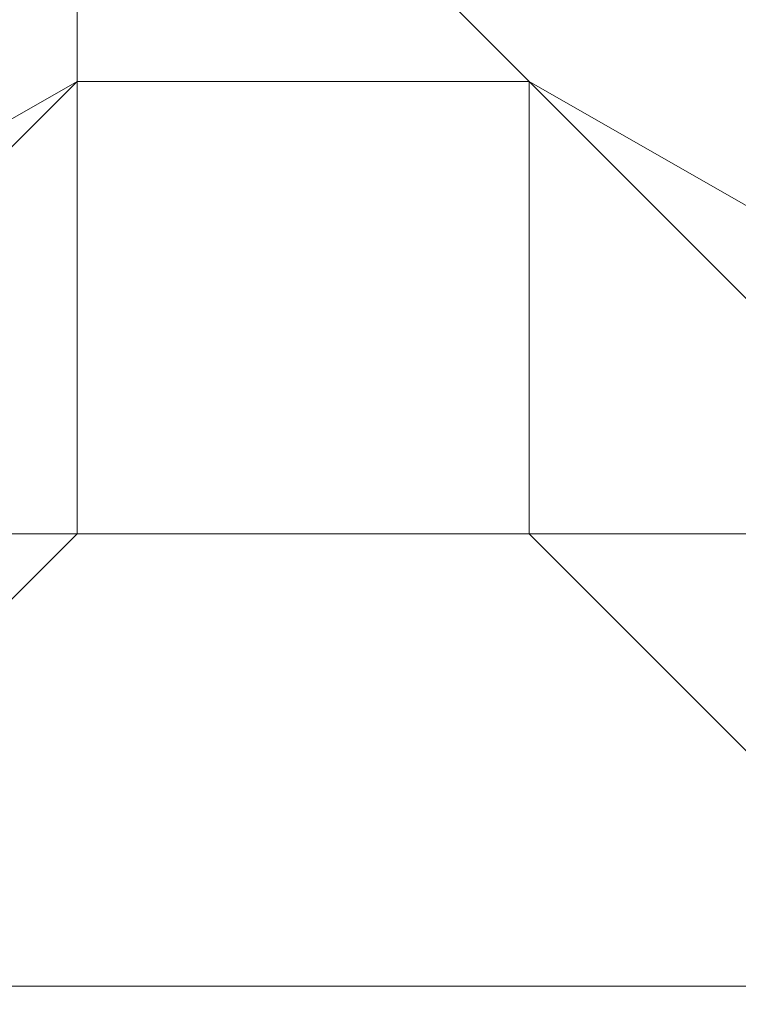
# Model space of a CAD drawing. Header units: inches. Extents: x -79624 to 52587, y -27526 to 10116.
# Tile 72 of 256: x 9806 to 9820, y -14969 to -14950. Entities that reach past the tile are written whole.
import ezdxf
from ezdxf import colors
from ezdxf.entities.mleader import LeaderData, LeaderLine
from ezdxf.math import Vec2, Vec3

# ---------------------------------------------------------------- set-up
doc = ezdxf.new("R2010")
doc.units = ezdxf.units.IN
doc.header["$MEASUREMENT"] = 0
doc.layers.add('- მექანიკური ნაწილი', color=7, linetype='Continuous', lineweight=18)
doc.layers.add('Dimensioning - General', color=7, linetype='Continuous')
doc.styles.add('CT', font='ARIALN.TTF', dxfattribs={"height": 200})
doc.styles.add('GENERATED_STYLE_1', font='txt')
doc.dimstyles.new('GENERATED_STYLE__1', dxfattribs={"dimtxt": 100, "dimasz": 76, "dimexe": 0.18, "dimexo": 0.0625, "dimgap": 0, "dimtad": 0, "dimdec": 0, "dimlfac": 0.1, "dimzin": 0, "dimdsep": 46, "dimtxsty": 'GENERATED_STYLE_1', "dimblk": 'ARROWHEAD_5', "dimblk1": 'ARROWHEAD_5', "dimblk2": 'ARROWHEAD_5', "dimcen": 0.09, "dimse1": 1, "dimse2": 1, "dimclrd": 7, "dimclre": 7, "dimclrt": 7, "dimadec": 0, "dimazin": 0, "dimtfac": 1, "dimtdec": 4, "dimtmove": 0, "dimatfit": 3, "dimfxl": 1, "dimtolj": 1, "dimtzin": 0, "dimarcsym": 0})
doc.dimstyles.new('GENERATED_STYLE__2', dxfattribs={"dimtxt": 100, "dimasz": 76, "dimexe": 0.18, "dimexo": 0.0625, "dimgap": 0, "dimtad": 0, "dimtih": 1, "dimtoh": 1, "dimdec": 0, "dimlfac": 0.1, "dimzin": 0, "dimdsep": 46, "dimtxsty": 'GENERATED_STYLE_1', "dimblk": 'ARROWHEAD_5', "dimblk1": 'ARROWHEAD_5', "dimblk2": 'ARROWHEAD_5', "dimcen": 0.09, "dimse1": 1, "dimse2": 1, "dimclrd": 7, "dimclre": 7, "dimclrt": 7, "dimadec": 0, "dimazin": 0, "dimtfac": 1, "dimtdec": 4, "dimtmove": 0, "dimatfit": 3, "dimfxl": 1, "dimtolj": 1, "dimtzin": 0, "dimarcsym": 0})

# ---------------------------------------------------------------- blocks, each defined once
blk = doc.blocks.new('ARROWHEAD_5')
at = {"linetype": 'Continuous', "lineweight": 0}
blk.add_hatch(color=0, dxfattribs=at).paths.add_polyline_path([(-1, 0.2679), (0, 0), (-1, -0.2679)])
at = {"color": 0, "linetype": 'Continuous', "lineweight": 0}
blk.add_line((0, 0), (-1, 0), dxfattribs=at)
blk = doc.blocks.new('*D249')
at = {"layer": 'Defpoints', "color": 0, "linetype": 'Continuous', "transparency": 16777216}
for p in [(358.556, 209.203), (25258.556, 209.203), (1258.556, -26125.722)]:
    blk.add_point(p, dxfattribs=at)
at = {"layer": 'Dimensioning - General', "color": 7, "linetype": 'Continuous', "lineweight": -2, "transparency": 16777216}
for p, q in [((358.556, 133.203), (358.556, -12795.724)), ((358.556, -26049.722), (358.556, -13148.104))]:
    blk.add_line(p, q, dxfattribs=at)
at = {"layer": 'Dimensioning - General', "color": 7, "linetype": 'Continuous', "lineweight": -2, "transparency": 16777216, "xscale": 76.00000000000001, "yscale": 76.00000000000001, "zscale": 76.00000000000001}
for p, rotation in [((358.556, 209.203), 90), ((358.556, -26125.722), 270)]:
    blk.add_blockref('ARROWHEAD_5', p, dxfattribs=dict(at, rotation=rotation))
at = {"layer": 'Dimensioning - General', "color": 7, "linetype": 'Continuous', "lineweight": 13, "transparency": 16777216, "insert": (358.556, -12971.914), "char_height": 100, "attachment_point": 5, "rotation": 90, "style": 'GENERATED_STYLE_1'}
blk.add_mtext('\\A1;2633', dxfattribs=at)
blk = doc.blocks.new('*D264')
at = {"layer": 'Defpoints', "color": 0, "linetype": 'Continuous', "transparency": 16777216}
for p in [(7428.968, -14429.123), (51186.628, -26125.722), (51186.628, -26425.722)]:
    blk.add_point(p, dxfattribs=at)
at = {"layer": 'Dimensioning - General', "color": 7, "linetype": 'Continuous', "lineweight": -2, "transparency": 16777216}
for p, q in [((7504.968, -26425.722), (29120.843, -26425.722)), ((51110.628, -26425.722), (29468.462, -26425.722))]:
    blk.add_line(p, q, dxfattribs=at)
at = {"layer": 'Dimensioning - General', "color": 7, "linetype": 'Continuous', "lineweight": -2, "transparency": 16777216, "xscale": 76.00000000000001, "yscale": 76.00000000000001, "zscale": 76.00000000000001, "rotation": 180}
blk.add_blockref('ARROWHEAD_5', (7428.968, -26425.722), dxfattribs=at)
at = {"layer": 'Dimensioning - General', "color": 7, "linetype": 'Continuous', "lineweight": -2, "transparency": 16777216, "xscale": 76.00000000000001, "yscale": 76.00000000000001, "zscale": 76.00000000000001}
blk.add_blockref('ARROWHEAD_5', (51186.628, -26425.722), dxfattribs=at)
at = {"layer": 'Dimensioning - General', "color": 7, "linetype": 'Continuous', "lineweight": 13, "transparency": 16777216, "insert": (29294.653, -26425.722), "char_height": 100, "attachment_point": 5, "style": 'GENERATED_STYLE_1'}
blk.add_mtext('\\A1;4376', dxfattribs=at)
blk = doc.blocks.new('*D276')
at = {"layer": 'Defpoints', "color": 0, "linetype": 'Continuous', "transparency": 16777216}
for p in [(7428.968, -14429.123), (51786.628, -14429.123), (4328.728, -18360.584)]:
    blk.add_point(p, dxfattribs=at)
at = {"layer": 'Dimensioning - General', "color": 7, "linetype": 'Continuous', "lineweight": -2, "transparency": 16777216}
for p, q in [((51786.628, -14505.123), (51786.628, -16274.383)), ((51786.628, -18284.584), (51786.628, -16531.526))]:
    blk.add_line(p, q, dxfattribs=at)
at = {"layer": 'Dimensioning - General', "color": 7, "linetype": 'Continuous', "lineweight": -2, "transparency": 16777216, "xscale": 76.00000000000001, "yscale": 76.00000000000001, "zscale": 76.00000000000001}
for p, rotation in [((51786.628, -14429.123), 90), ((51786.628, -18360.584), 270)]:
    blk.add_blockref('ARROWHEAD_5', p, dxfattribs=dict(at, rotation=rotation))
at = {"layer": 'Dimensioning - General', "color": 7, "linetype": 'Continuous', "lineweight": 13, "transparency": 16777216, "insert": (51786.628, -16402.954), "char_height": 100, "attachment_point": 5, "rotation": 90, "style": 'GENERATED_STYLE_1'}
blk.add_mtext('\\A1;393', dxfattribs=at)
blk = doc.blocks.new('_DotSmall')
at = {"color": 0, "linetype": 'ByBlock', "const_width": 0.5}
blk.add_lwpolyline([(-0.0625, 0, 1), (0.0625, 0, 1)], format="xyb", close=True, dxfattribs=at)

msp = doc.modelspace()

# ---------------------------------------------------------------- linework, layer by layer
at = {"layer": '- მექანიკური ნაწილი', "lineweight": 0}
for points in [[(9806.81042, -14941.85917), (9806.81042, -14950.8412), (9806.81042, -14941.85917)], [(9815.79245, -14950.8412), (9806.81042, -14941.85917), (9815.79245, -14950.8412)], [(9806.81042, -14950.8412), (9743.93623, -14986.76931), (9806.81042, -14950.8412)], [(9806.81042, -14950.8412), (9806.81042, -14950.8412)], [(9806.81042, -14950.8412), (9806.81042, -14950.8412)], [(9806.81042, -14950.8412), (9806.81042, -14950.8412)], [(9806.81042, -14959.82323), (9806.81042, -14950.8412), (9806.81042, -14959.82323)], [(9815.79245, -14950.8412), (9815.79245, -14950.8412)], [(9878.66664, -14986.76931), (9815.79245, -14950.8412), (9878.66664, -14986.76931)], [(9806.81042, -14959.82323), (9797.82839, -14959.82323), (9806.81042, -14959.82323)], [(9797.82839, -14959.82323), (9806.81042, -14959.82323), (9797.82839, -14959.82323)], [(9797.82839, -14959.82323), (9806.81042, -14959.82323), (9797.82839, -14959.82323)], [(9797.82839, -14959.82323), (9806.81042, -14959.82323), (9797.82839, -14959.82323)], [(9797.82839, -14959.82323), (9806.81042, -14959.82323), (9797.82839, -14959.82323)], [(9797.82839, -14959.82323), (9806.81042, -14959.82323), (9797.82839, -14959.82323)], [(9797.82839, -14959.82323), (9806.81042, -14959.82323), (9797.82839, -14959.82323)], [(9797.82839, -14959.82323), (9806.81042, -14959.82323), (9797.82839, -14959.82323)], [(9797.82839, -14959.82323), (9806.81042, -14959.82323), (9797.82839, -14959.82323)], [(9797.82839, -14959.82323), (9806.81042, -14959.82323), (9797.82839, -14959.82323)], [(9797.82839, -14959.82323), (9806.81042, -14959.82323), (9797.82839, -14959.82323)], [(9797.82839, -14959.82323), (9806.81042, -14959.82323), (9797.82839, -14959.82323)], [(9797.82839, -14968.80526), (9806.81042, -14959.82323), (9797.82839, -14968.80526)], [(9797.82839, -14968.80526), (9806.81042, -14959.82323), (9797.82839, -14968.80526)], [(9797.82839, -14968.80526), (9806.81042, -14959.82323), (9797.82839, -14968.80526)], [(9797.82839, -14968.80526), (9806.81042, -14959.82323), (9797.82839, -14968.80526)], [(9797.82839, -14968.80526), (9806.81042, -14959.82323), (9797.82839, -14968.80526)], [(9797.82839, -14968.80526), (9806.81042, -14959.82323), (9797.82839, -14968.80526)], [(9797.82839, -14968.80526), (9806.81042, -14959.82323), (9797.82839, -14968.80526)], [(9797.82839, -14968.80526), (9806.81042, -14959.82323), (9797.82839, -14968.80526)], [(9797.82839, -14959.82323), (9806.81042, -14959.82323), (9797.82839, -14959.82323)], [(9797.82839, -14959.82323), (9806.81042, -14959.82323), (9797.82839, -14959.82323)], [(9797.82839, -14959.82323), (9806.81042, -14959.82323), (9797.82839, -14959.82323)], [(9797.82839, -14959.82323), (9806.81042, -14959.82323), (9797.82839, -14959.82323)], [(9797.82839, -14959.82323), (9806.81042, -14959.82323), (9797.82839, -14959.82323)], [(9797.82839, -14959.82323), (9806.81042, -14959.82323), (9797.82839, -14959.82323)], [(9797.82839, -14959.82323), (9806.81042, -14959.82323), (9797.82839, -14959.82323)], [(9797.82839, -14959.82323), (9806.81042, -14959.82323), (9797.82839, -14959.82323)], [(9797.82839, -14959.82323), (9806.81042, -14959.82323), (9797.82839, -14959.82323)], [(9797.82839, -14959.82323), (9806.81042, -14959.82323), (9797.82839, -14959.82323)], [(9797.82839, -14959.82323), (9806.81042, -14959.82323), (9797.82839, -14959.82323)], [(9797.82839, -14959.82323), (9806.81042, -14959.82323), (9797.82839, -14959.82323)], [(9797.82839, -14959.82323), (9806.81042, -14959.82323), (9797.82839, -14959.82323)], [(9797.82839, -14959.82323), (9806.81042, -14959.82323), (9797.82839, -14959.82323)], [(9797.82839, -14959.82323), (9806.81042, -14959.82323), (9797.82839, -14959.82323)], [(9797.82839, -14959.82323), (9806.81042, -14959.82323), (9797.82839, -14959.82323)], [(9797.82839, -14959.82323), (9806.81042, -14959.82323), (9797.82839, -14959.82323)], [(9797.82839, -14959.82323), (9806.81042, -14959.82323), (9797.82839, -14959.82323)], [(9797.82839, -14959.82323), (9806.81042, -14959.82323), (9797.82839, -14959.82323)], [(9797.82839, -14959.82323), (9806.81042, -14959.82323), (9797.82839, -14959.82323)], [(9797.82839, -14959.82323), (9806.81042, -14959.82323), (9797.82839, -14959.82323)], [(9797.82839, -14959.82323), (9806.81042, -14959.82323), (9797.82839, -14959.82323)], [(9797.82839, -14968.80526), (9806.81042, -14959.82323), (9797.82839, -14968.80526)], [(9797.82839, -14968.80526), (9806.81042, -14959.82323), (9797.82839, -14968.80526)], [(9797.82839, -14968.80526), (9806.81042, -14959.82323), (9797.82839, -14968.80526)], [(9797.82839, -14968.80526), (9806.81042, -14959.82323), (9797.82839, -14968.80526)], [(9797.82839, -14968.80526), (9806.81042, -14959.82323), (9797.82839, -14968.80526)], [(9797.82839, -14968.80526), (9806.81042, -14959.82323), (9797.82839, -14968.80526)], [(9797.82839, -14968.80526), (9806.81042, -14959.82323), (9797.82839, -14968.80526)], [(9797.82839, -14968.80526), (9806.81042, -14959.82323), (9797.82839, -14968.80526)], [(9797.82839, -14959.82323), (9806.81042, -14959.82323), (9797.82839, -14959.82323)], [(9797.82839, -14959.82323), (9806.81042, -14959.82323), (9797.82839, -14959.82323)], [(9797.82839, -14959.82323), (9806.81042, -14959.82323), (9797.82839, -14959.82323)], [(9797.82839, -14959.82323), (9806.81042, -14959.82323), (9797.82839, -14959.82323)], [(9797.82839, -14959.82323), (9806.81042, -14959.82323), (9797.82839, -14959.82323)], [(9797.82839, -14959.82323), (9806.81042, -14959.82323), (9797.82839, -14959.82323)], [(9797.82839, -14959.82323), (9806.81042, -14959.82323), (9797.82839, -14959.82323)], [(9797.82839, -14959.82323), (9806.81042, -14959.82323), (9797.82839, -14959.82323)], [(9797.82839, -14959.82323), (9806.81042, -14959.82323), (9797.82839, -14959.82323)], [(9797.82839, -14959.82323), (9806.81042, -14959.82323), (9797.82839, -14959.82323)], [(9797.82839, -14959.82323), (9806.81042, -14959.82323), (9797.82839, -14959.82323)], [(9797.82839, -14959.82323), (9806.81042, -14959.82323), (9797.82839, -14959.82323)], [(9797.82839, -14959.82323), (9806.81042, -14959.82323), (9797.82839, -14959.82323)], [(9797.82839, -14959.82323), (9806.81042, -14959.82323), (9797.82839, -14959.82323)], [(9797.82839, -14959.82323), (9806.81042, -14959.82323), (9797.82839, -14959.82323)], [(9797.82839, -14959.82323), (9806.81042, -14959.82323), (9797.82839, -14959.82323)], [(9797.82839, -14959.82323), (9806.81042, -14959.82323), (9797.82839, -14959.82323)], [(9797.82839, -14959.82323), (9806.81042, -14959.82323), (9797.82839, -14959.82323)], [(9797.82839, -14959.82323), (9806.81042, -14959.82323), (9797.82839, -14959.82323)], [(9797.82839, -14959.82323), (9806.81042, -14959.82323), (9797.82839, -14959.82323)], [(9797.82839, -14959.82323), (9806.81042, -14959.82323), (9797.82839, -14959.82323)], [(9797.82839, -14959.82323), (9806.81042, -14959.82323), (9797.82839, -14959.82323)], [(9797.82839, -14968.80526), (9806.81042, -14959.82323), (9797.82839, -14968.80526)], [(9797.82839, -14968.80526), (9806.81042, -14959.82323), (9797.82839, -14968.80526)], [(9797.82839, -14968.80526), (9806.81042, -14959.82323), (9797.82839, -14968.80526)], [(9797.82839, -14968.80526), (9806.81042, -14959.82323), (9797.82839, -14968.80526)], [(9797.82839, -14968.80526), (9806.81042, -14959.82323), (9797.82839, -14968.80526)], [(9797.82839, -14968.80526), (9806.81042, -14959.82323), (9797.82839, -14968.80526)], [(9797.82839, -14968.80526), (9806.81042, -14959.82323), (9797.82839, -14968.80526)], [(9797.82839, -14968.80526), (9806.81042, -14959.82323), (9797.82839, -14968.80526)], [(9797.82839, -14959.82323), (9806.81042, -14959.82323), (9797.82839, -14959.82323)], [(9797.82839, -14959.82323), (9806.81042, -14959.82323), (9797.82839, -14959.82323)], [(9797.82839, -14959.82323), (9806.81042, -14959.82323), (9797.82839, -14959.82323)], [(9797.82839, -14959.82323), (9806.81042, -14959.82323), (9797.82839, -14959.82323)], [(9797.82839, -14959.82323), (9806.81042, -14959.82323), (9797.82839, -14959.82323)], [(9797.82839, -14959.82323), (9806.81042, -14959.82323), (9797.82839, -14959.82323)], [(9797.82839, -14959.82323), (9806.81042, -14959.82323), (9797.82839, -14959.82323)], [(9797.82839, -14959.82323), (9806.81042, -14959.82323), (9797.82839, -14959.82323)], [(9797.82839, -14959.82323), (9806.81042, -14959.82323), (9797.82839, -14959.82323)], [(9797.82839, -14959.82323), (9806.81042, -14959.82323), (9797.82839, -14959.82323)], [(9797.82839, -14959.82323), (9806.81042, -14959.82323), (9797.82839, -14959.82323)], [(9806.81042, -14959.82323), (9797.82839, -14959.82323), (9806.81042, -14959.82323)], [(9806.81042, -14959.82323), (9797.82839, -14959.82323)], [(9806.81042, -14959.82323), (9797.82839, -14959.82323)], [(9815.79245, -14959.82323), (9806.81042, -14959.82323), (9815.79245, -14959.82323)], [(9806.81042, -14959.82323), (9806.81042, -14959.82323)], [(9806.81042, -14959.82323), (9815.79245, -14959.82323), (9806.81042, -14959.82323)], [(9806.81042, -14959.82323), (9815.79245, -14959.82323), (9806.81042, -14959.82323)], [(9806.81042, -14959.82323), (9815.79245, -14959.82323), (9806.81042, -14959.82323)], [(9815.79245, -14959.82323), (9806.81042, -14959.82323), (9815.79245, -14959.82323)], [(9806.81042, -14959.82323), (9815.79245, -14959.82323), (9806.81042, -14959.82323)], [(9806.81042, -14959.82323), (9815.79245, -14959.82323), (9806.81042, -14959.82323)], [(9806.81042, -14959.82323), (9815.79245, -14959.82323), (9806.81042, -14959.82323)], [(9806.81042, -14959.82323), (9815.79245, -14959.82323), (9806.81042, -14959.82323)], [(9806.81042, -14959.82323), (9815.79245, -14959.82323), (9806.81042, -14959.82323)], [(9806.81042, -14959.82323), (9815.79245, -14959.82323), (9806.81042, -14959.82323)], [(9806.81042, -14959.82323), (9815.79245, -14959.82323), (9806.81042, -14959.82323)], [(9806.81042, -14959.82323), (9815.79245, -14959.82323), (9806.81042, -14959.82323)], [(9806.81042, -14959.82323), (9815.79245, -14959.82323), (9806.81042, -14959.82323)], [(9806.81042, -14959.82323), (9815.79245, -14959.82323), (9806.81042, -14959.82323)], [(9806.81042, -14959.82323), (9815.79245, -14959.82323), (9806.81042, -14959.82323)], [(9806.81042, -14959.82323), (9815.79245, -14959.82323), (9806.81042, -14959.82323)], [(9806.81042, -14959.82323), (9815.79245, -14959.82323), (9806.81042, -14959.82323)], [(9806.81042, -14959.82323), (9815.79245, -14959.82323), (9806.81042, -14959.82323)], [(9806.81042, -14959.82323), (9815.79245, -14959.82323), (9806.81042, -14959.82323)], [(9806.81042, -14959.82323), (9815.79245, -14959.82323), (9806.81042, -14959.82323)], [(9806.81042, -14959.82323), (9815.79245, -14959.82323), (9806.81042, -14959.82323)], [(9806.81042, -14959.82323), (9815.79245, -14959.82323), (9806.81042, -14959.82323)], [(9806.81042, -14959.82323), (9815.79245, -14959.82323), (9806.81042, -14959.82323)], [(9806.81042, -14959.82323), (9806.81042, -14959.82323)], [(9815.79245, -14959.82323), (9806.81042, -14959.82323), (9815.79245, -14959.82323)], [(9806.81042, -14959.82323), (9815.79245, -14959.82323), (9806.81042, -14959.82323)], [(9806.81042, -14959.82323), (9815.79245, -14959.82323), (9806.81042, -14959.82323)], [(9806.81042, -14959.82323), (9815.79245, -14959.82323), (9806.81042, -14959.82323)], [(9806.81042, -14959.82323), (9815.79245, -14959.82323), (9806.81042, -14959.82323)], [(9806.81042, -14959.82323), (9815.79245, -14959.82323), (9806.81042, -14959.82323)], [(9806.81042, -14959.82323), (9815.79245, -14959.82323), (9806.81042, -14959.82323)], [(9806.81042, -14959.82323), (9815.79245, -14959.82323), (9806.81042, -14959.82323)], [(9806.81042, -14959.82323), (9815.79245, -14959.82323), (9806.81042, -14959.82323)], [(9815.79245, -14959.82323), (9806.81042, -14959.82323), (9815.79245, -14959.82323)], [(9806.81042, -14959.82323), (9806.81042, -14959.82323)], [(9806.81042, -14959.82323), (9806.81042, -14959.82323)], [(9806.81042, -14959.82323), (9806.81042, -14959.82323)], [(9806.81042, -14959.82323), (9806.81042, -14959.82323)], [(9806.81042, -14959.82323), (9806.81042, -14959.82323)], [(9806.81042, -14959.82323), (9806.81042, -14959.82323)], [(9806.81042, -14959.82323), (9806.81042, -14959.82323)], [(9806.81042, -14959.82323), (9806.81042, -14959.82323)], [(9806.81042, -14959.82323), (9806.81042, -14959.82323)], [(9806.81042, -14959.82323), (9806.81042, -14959.82323)], [(9806.81042, -14959.82323), (9806.81042, -14959.82323)], [(9806.81042, -14959.82323), (9806.81042, -14959.82323)], [(9806.81042, -14959.82323), (9806.81042, -14959.82323)], [(9806.81042, -14959.82323), (9806.81042, -14959.82323)], [(9806.81042, -14959.82323), (9806.81042, -14959.82323)], [(9806.81042, -14959.82323), (9806.81042, -14959.82323)], [(9806.81042, -14959.82323), (9806.81042, -14959.82323)], [(9806.81042, -14959.82323), (9806.81042, -14959.82323)], [(9806.81042, -14959.82323), (9806.81042, -14959.82323)], [(9806.81042, -14959.82323), (9806.81042, -14959.82323)], [(9806.81042, -14959.82323), (9806.81042, -14959.82323)], [(9806.81042, -14959.82323), (9806.81042, -14959.82323)], [(9806.81042, -14959.82323), (9806.81042, -14959.82323)], [(9806.81042, -14959.82323), (9806.81042, -14959.82323)], [(9806.81042, -14959.82323), (9806.81042, -14959.82323)], [(9806.81042, -14959.82323), (9806.81042, -14959.82323)], [(9806.81042, -14959.82323), (9806.81042, -14959.82323)], [(9806.81042, -14959.82323), (9806.81042, -14959.82323)], [(9806.81042, -14959.82323), (9806.81042, -14959.82323)], [(9806.81042, -14959.82323), (9806.81042, -14959.82323)], [(9806.81042, -14959.82323), (9806.81042, -14959.82323)], [(9806.81042, -14959.82323), (9806.81042, -14959.82323)], [(9806.81042, -14959.82323), (9815.79245, -14959.82323), (9806.81042, -14959.82323)], [(9806.81042, -14959.82323), (9815.79245, -14959.82323), (9806.81042, -14959.82323)], [(9806.81042, -14959.82323), (9815.79245, -14959.82323), (9806.81042, -14959.82323)], [(9815.79245, -14959.82323), (9806.81042, -14959.82323), (9815.79245, -14959.82323)], [(9815.79245, -14959.82323), (9806.81042, -14959.82323)], [(9815.79245, -14959.82323), (9806.81042, -14959.82323)], [(9806.81042, -14959.82323), (9815.79245, -14959.82323), (9806.81042, -14959.82323)], [(9806.81042, -14959.82323), (9815.79245, -14959.82323), (9806.81042, -14959.82323)], [(9806.81042, -14959.82323), (9815.79245, -14959.82323), (9806.81042, -14959.82323)], [(9806.81042, -14959.82323), (9815.79245, -14959.82323), (9806.81042, -14959.82323)], [(9806.81042, -14959.82323), (9815.79245, -14959.82323), (9806.81042, -14959.82323)], [(9806.81042, -14959.82323), (9815.79245, -14959.82323), (9806.81042, -14959.82323)], [(9806.81042, -14959.82323), (9815.79245, -14959.82323), (9806.81042, -14959.82323)], [(9806.81042, -14959.82323), (9815.79245, -14959.82323), (9806.81042, -14959.82323)], [(9806.81042, -14959.82323), (9815.79245, -14959.82323), (9806.81042, -14959.82323)], [(9806.81042, -14959.82323), (9815.79245, -14959.82323), (9806.81042, -14959.82323)], [(9806.81042, -14959.82323), (9815.79245, -14959.82323), (9806.81042, -14959.82323)], [(9806.81042, -14959.82323), (9815.79245, -14959.82323), (9806.81042, -14959.82323)], [(9806.81042, -14959.82323), (9815.79245, -14959.82323), (9806.81042, -14959.82323)], [(9806.81042, -14959.82323), (9815.79245, -14959.82323), (9806.81042, -14959.82323)], [(9806.81042, -14959.82323), (9815.79245, -14959.82323), (9806.81042, -14959.82323)], [(9806.81042, -14959.82323), (9815.79245, -14959.82323), (9806.81042, -14959.82323)], [(9806.81042, -14959.82323), (9815.79245, -14959.82323), (9806.81042, -14959.82323)], [(9806.81042, -14959.82323), (9815.79245, -14959.82323), (9806.81042, -14959.82323)], [(9806.81042, -14959.82323), (9815.79245, -14959.82323), (9806.81042, -14959.82323)], [(9806.81042, -14959.82323), (9806.81042, -14959.82323)], [(9815.79245, -14959.82323), (9806.81042, -14959.82323), (9815.79245, -14959.82323)], [(9806.81042, -14959.82323), (9815.79245, -14959.82323), (9806.81042, -14959.82323)], [(9806.81042, -14959.82323), (9815.79245, -14959.82323), (9806.81042, -14959.82323)], [(9806.81042, -14959.82323), (9815.79245, -14959.82323), (9806.81042, -14959.82323)], [(9806.81042, -14959.82323), (9815.79245, -14959.82323), (9806.81042, -14959.82323)], [(9806.81042, -14959.82323), (9815.79245, -14959.82323), (9806.81042, -14959.82323)], [(9806.81042, -14959.82323), (9815.79245, -14959.82323), (9806.81042, -14959.82323)], [(9806.81042, -14959.82323), (9815.79245, -14959.82323), (9806.81042, -14959.82323)], [(9806.81042, -14959.82323), (9815.79245, -14959.82323), (9806.81042, -14959.82323)], [(9815.79245, -14959.82323), (9806.81042, -14959.82323), (9815.79245, -14959.82323)], [(9806.81042, -14959.82323), (9806.81042, -14959.82323)], [(9806.81042, -14959.82323), (9806.81042, -14959.82323)], [(9806.81042, -14959.82323), (9806.81042, -14959.82323)], [(9806.81042, -14959.82323), (9806.81042, -14959.82323)], [(9806.81042, -14959.82323), (9806.81042, -14959.82323)], [(9806.81042, -14959.82323), (9806.81042, -14959.82323)], [(9806.81042, -14959.82323), (9806.81042, -14959.82323)], [(9806.81042, -14959.82323), (9806.81042, -14959.82323)], [(9806.81042, -14959.82323), (9806.81042, -14959.82323)], [(9806.81042, -14959.82323), (9806.81042, -14959.82323)], [(9806.81042, -14959.82323), (9806.81042, -14959.82323)], [(9806.81042, -14959.82323), (9806.81042, -14959.82323)], [(9806.81042, -14959.82323), (9806.81042, -14959.82323)], [(9806.81042, -14959.82323), (9806.81042, -14959.82323)], [(9806.81042, -14959.82323), (9806.81042, -14959.82323)], [(9806.81042, -14959.82323), (9806.81042, -14959.82323)], [(9806.81042, -14959.82323), (9806.81042, -14959.82323)], [(9806.81042, -14959.82323), (9806.81042, -14959.82323)], [(9806.81042, -14959.82323), (9806.81042, -14959.82323)], [(9806.81042, -14959.82323), (9806.81042, -14959.82323)], [(9806.81042, -14959.82323), (9806.81042, -14959.82323)], [(9806.81042, -14959.82323), (9806.81042, -14959.82323)], [(9806.81042, -14959.82323), (9806.81042, -14959.82323)], [(9806.81042, -14959.82323), (9806.81042, -14959.82323)], [(9806.81042, -14959.82323), (9806.81042, -14959.82323)], [(9806.81042, -14959.82323), (9806.81042, -14959.82323)], [(9806.81042, -14959.82323), (9806.81042, -14959.82323)], [(9806.81042, -14959.82323), (9806.81042, -14959.82323)], [(9806.81042, -14959.82323), (9806.81042, -14959.82323)], [(9806.81042, -14959.82323), (9806.81042, -14959.82323)], [(9806.81042, -14959.82323), (9806.81042, -14959.82323)], [(9806.81042, -14959.82323), (9806.81042, -14959.82323)], [(9806.81042, -14959.82323), (9815.79245, -14959.82323), (9806.81042, -14959.82323)], [(9806.81042, -14959.82323), (9815.79245, -14959.82323), (9806.81042, -14959.82323)], [(9806.81042, -14959.82323), (9815.79245, -14959.82323), (9806.81042, -14959.82323)], [(9815.79245, -14959.82323), (9806.81042, -14959.82323), (9815.79245, -14959.82323)], [(9815.79245, -14959.82323), (9806.81042, -14959.82323)], [(9815.79245, -14959.82323), (9806.81042, -14959.82323)], [(9806.81042, -14959.82323), (9815.79245, -14959.82323), (9806.81042, -14959.82323)], [(9806.81042, -14959.82323), (9815.79245, -14959.82323), (9806.81042, -14959.82323)], [(9806.81042, -14959.82323), (9815.79245, -14959.82323), (9806.81042, -14959.82323)], [(9806.81042, -14959.82323), (9815.79245, -14959.82323), (9806.81042, -14959.82323)], [(9806.81042, -14959.82323), (9815.79245, -14959.82323), (9806.81042, -14959.82323)], [(9806.81042, -14959.82323), (9815.79245, -14959.82323), (9806.81042, -14959.82323)], [(9806.81042, -14959.82323), (9815.79245, -14959.82323), (9806.81042, -14959.82323)], [(9806.81042, -14959.82323), (9815.79245, -14959.82323), (9806.81042, -14959.82323)], [(9806.81042, -14959.82323), (9815.79245, -14959.82323), (9806.81042, -14959.82323)], [(9806.81042, -14959.82323), (9815.79245, -14959.82323), (9806.81042, -14959.82323)], [(9806.81042, -14959.82323), (9815.79245, -14959.82323), (9806.81042, -14959.82323)], [(9806.81042, -14959.82323), (9815.79245, -14959.82323), (9806.81042, -14959.82323)], [(9806.81042, -14959.82323), (9815.79245, -14959.82323), (9806.81042, -14959.82323)], [(9806.81042, -14959.82323), (9815.79245, -14959.82323), (9806.81042, -14959.82323)], [(9806.81042, -14959.82323), (9815.79245, -14959.82323), (9806.81042, -14959.82323)], [(9806.81042, -14959.82323), (9815.79245, -14959.82323), (9806.81042, -14959.82323)], [(9806.81042, -14959.82323), (9815.79245, -14959.82323), (9806.81042, -14959.82323)], [(9806.81042, -14959.82323), (9815.79245, -14959.82323), (9806.81042, -14959.82323)], [(9806.81042, -14959.82323), (9815.79245, -14959.82323), (9806.81042, -14959.82323)], [(9806.81042, -14959.82323), (9806.81042, -14959.82323)], [(9815.79245, -14959.82323), (9806.81042, -14959.82323), (9815.79245, -14959.82323)], [(9806.81042, -14959.82323), (9815.79245, -14959.82323), (9806.81042, -14959.82323)], [(9806.81042, -14959.82323), (9815.79245, -14959.82323), (9806.81042, -14959.82323)], [(9806.81042, -14959.82323), (9815.79245, -14959.82323), (9806.81042, -14959.82323)], [(9806.81042, -14959.82323), (9815.79245, -14959.82323), (9806.81042, -14959.82323)], [(9806.81042, -14959.82323), (9815.79245, -14959.82323), (9806.81042, -14959.82323)], [(9806.81042, -14959.82323), (9815.79245, -14959.82323), (9806.81042, -14959.82323)], [(9806.81042, -14959.82323), (9815.79245, -14959.82323), (9806.81042, -14959.82323)], [(9806.81042, -14959.82323), (9815.79245, -14959.82323), (9806.81042, -14959.82323)], [(9815.79245, -14959.82323), (9806.81042, -14959.82323), (9815.79245, -14959.82323)], [(9806.81042, -14959.82323), (9806.81042, -14959.82323)], [(9806.81042, -14959.82323), (9806.81042, -14959.82323)], [(9806.81042, -14959.82323), (9806.81042, -14959.82323)], [(9806.81042, -14959.82323), (9806.81042, -14959.82323)], [(9806.81042, -14959.82323), (9806.81042, -14959.82323)], [(9806.81042, -14959.82323), (9806.81042, -14959.82323)], [(9806.81042, -14959.82323), (9806.81042, -14959.82323)], [(9806.81042, -14959.82323), (9806.81042, -14959.82323)], [(9806.81042, -14959.82323), (9806.81042, -14959.82323)], [(9806.81042, -14959.82323), (9806.81042, -14959.82323)], [(9806.81042, -14959.82323), (9806.81042, -14959.82323)], [(9806.81042, -14959.82323), (9806.81042, -14959.82323)], [(9806.81042, -14959.82323), (9806.81042, -14959.82323)], [(9806.81042, -14959.82323), (9806.81042, -14959.82323)], [(9806.81042, -14959.82323), (9806.81042, -14959.82323)], [(9806.81042, -14959.82323), (9806.81042, -14959.82323)], [(9806.81042, -14959.82323), (9806.81042, -14959.82323)], [(9806.81042, -14959.82323), (9806.81042, -14959.82323)], [(9806.81042, -14959.82323), (9806.81042, -14959.82323)], [(9806.81042, -14959.82323), (9806.81042, -14959.82323)], [(9806.81042, -14959.82323), (9806.81042, -14959.82323)], [(9806.81042, -14959.82323), (9806.81042, -14959.82323)], [(9806.81042, -14959.82323), (9806.81042, -14959.82323)], [(9806.81042, -14959.82323), (9806.81042, -14959.82323)], [(9806.81042, -14959.82323), (9806.81042, -14959.82323)], [(9806.81042, -14959.82323), (9806.81042, -14959.82323)], [(9806.81042, -14959.82323), (9806.81042, -14959.82323)], [(9806.81042, -14959.82323), (9806.81042, -14959.82323)], [(9806.81042, -14959.82323), (9806.81042, -14959.82323)], [(9806.81042, -14959.82323), (9806.81042, -14959.82323)], [(9806.81042, -14959.82323), (9806.81042, -14959.82323)], [(9806.81042, -14959.82323), (9806.81042, -14959.82323)], [(9815.79245, -14959.82323), (9806.81042, -14959.82323), (9815.79245, -14959.82323)], [(9806.81042, -14959.82323), (9806.81042, -14959.82323)], [(9815.79245, -14959.82323), (9806.81042, -14959.82323)], [(9806.81042, -14959.82323), (9806.81042, -14959.82323)], [(9815.79245, -14959.82323), (9806.81042, -14959.82323)], [(9806.81042, -14959.82323), (9806.81042, -14959.82323)], [(9824.77448, -14959.82323), (9815.79245, -14959.82323), (9824.77448, -14959.82323)], [(9815.79245, -14959.82323), (9815.79245, -14959.82323)], [(9815.79245, -14959.82323), (9824.77448, -14959.82323), (9815.79245, -14959.82323)], [(9815.79245, -14959.82323), (9824.77448, -14959.82323), (9815.79245, -14959.82323)], [(9815.79245, -14959.82323), (9824.77448, -14959.82323), (9815.79245, -14959.82323)], [(9815.79245, -14959.82323), (9824.77448, -14959.82323), (9815.79245, -14959.82323)], [(9815.79245, -14959.82323), (9824.77448, -14959.82323), (9815.79245, -14959.82323)], [(9815.79245, -14959.82323), (9824.77448, -14959.82323), (9815.79245, -14959.82323)], [(9815.79245, -14959.82323), (9824.77448, -14959.82323), (9815.79245, -14959.82323)], [(9815.79245, -14959.82323), (9824.77448, -14959.82323), (9815.79245, -14959.82323)], [(9815.79245, -14959.82323), (9824.77448, -14959.82323), (9815.79245, -14959.82323)], [(9815.79245, -14959.82323), (9824.77448, -14959.82323), (9815.79245, -14959.82323)], [(9815.79245, -14959.82323), (9824.77448, -14959.82323), (9815.79245, -14959.82323)], [(9815.79245, -14959.82323), (9824.77448, -14959.82323)], [(9824.77448, -14968.80526), (9815.79245, -14959.82323)], [(9815.79245, -14959.82323), (9824.77448, -14968.80526), (9815.79245, -14959.82323)], [(9815.79245, -14959.82323), (9824.77448, -14968.80526), (9815.79245, -14959.82323)], [(9815.79245, -14959.82323), (9824.77448, -14968.80526), (9815.79245, -14959.82323)], [(9815.79245, -14959.82323), (9824.77448, -14968.80526), (9815.79245, -14959.82323)], [(9815.79245, -14959.82323), (9824.77448, -14968.80526), (9815.79245, -14959.82323)], [(9815.79245, -14959.82323), (9824.77448, -14968.80526), (9815.79245, -14959.82323)], [(9815.79245, -14959.82323), (9824.77448, -14968.80526), (9815.79245, -14959.82323)], [(9815.79245, -14959.82323), (9824.77448, -14968.80526), (9815.79245, -14959.82323)], [(9815.79245, -14959.82323), (9824.77448, -14968.80526)], [(9824.77448, -14959.82323), (9815.79245, -14959.82323)], [(9815.79245, -14959.82323), (9824.77448, -14959.82323), (9815.79245, -14959.82323)], [(9815.79245, -14959.82323), (9824.77448, -14959.82323), (9815.79245, -14959.82323)], [(9815.79245, -14959.82323), (9824.77448, -14959.82323), (9815.79245, -14959.82323)], [(9815.79245, -14959.82323), (9824.77448, -14959.82323), (9815.79245, -14959.82323)], [(9815.79245, -14959.82323), (9824.77448, -14959.82323), (9815.79245, -14959.82323)], [(9815.79245, -14959.82323), (9824.77448, -14959.82323), (9815.79245, -14959.82323)], [(9815.79245, -14959.82323), (9824.77448, -14959.82323), (9815.79245, -14959.82323)], [(9815.79245, -14959.82323), (9824.77448, -14959.82323), (9815.79245, -14959.82323)], [(9815.79245, -14959.82323), (9824.77448, -14959.82323), (9815.79245, -14959.82323)], [(9815.79245, -14959.82323), (9824.77448, -14959.82323), (9815.79245, -14959.82323)], [(9815.79245, -14959.82323), (9824.77448, -14959.82323), (9815.79245, -14959.82323)], [(9815.79245, -14959.82323), (9815.79245, -14959.82323)], [(9815.79245, -14959.82323), (9815.79245, -14959.82323)], [(9815.79245, -14959.82323), (9815.79245, -14959.82323)], [(9815.79245, -14959.82323), (9815.79245, -14959.82323)], [(9815.79245, -14959.82323), (9815.79245, -14959.82323)], [(9815.79245, -14959.82323), (9815.79245, -14959.82323)], [(9815.79245, -14959.82323), (9815.79245, -14959.82323)], [(9815.79245, -14959.82323), (9815.79245, -14959.82323)], [(9815.79245, -14959.82323), (9815.79245, -14959.82323)], [(9815.79245, -14959.82323), (9815.79245, -14959.82323)], [(9815.79245, -14959.82323), (9815.79245, -14959.82323)], [(9815.79245, -14959.82323), (9815.79245, -14959.82323)], [(9815.79245, -14959.82323), (9815.79245, -14959.82323)], [(9815.79245, -14959.82323), (9815.79245, -14959.82323)], [(9815.79245, -14959.82323), (9815.79245, -14959.82323)], [(9815.79245, -14959.82323), (9815.79245, -14959.82323)], [(9815.79245, -14959.82323), (9815.79245, -14959.82323)], [(9815.79245, -14959.82323), (9815.79245, -14959.82323)], [(9815.79245, -14959.82323), (9815.79245, -14959.82323)], [(9815.79245, -14959.82323), (9815.79245, -14959.82323)], [(9815.79245, -14959.82323), (9815.79245, -14959.82323)], [(9815.79245, -14959.82323), (9815.79245, -14959.82323)], [(9815.79245, -14959.82323), (9815.79245, -14959.82323)], [(9815.79245, -14959.82323), (9815.79245, -14959.82323)], [(9815.79245, -14959.82323), (9815.79245, -14959.82323)], [(9815.79245, -14959.82323), (9815.79245, -14959.82323)], [(9815.79245, -14959.82323), (9815.79245, -14959.82323)], [(9815.79245, -14959.82323), (9815.79245, -14959.82323)], [(9815.79245, -14959.82323), (9815.79245, -14959.82323)], [(9815.79245, -14959.82323), (9815.79245, -14959.82323)], [(9815.79245, -14959.82323), (9815.79245, -14959.82323)], [(9815.79245, -14959.82323), (9824.77448, -14959.82323), (9815.79245, -14959.82323)], [(9815.79245, -14959.82323), (9824.77448, -14959.82323), (9815.79245, -14959.82323)], [(9815.79245, -14959.82323), (9824.77448, -14959.82323), (9815.79245, -14959.82323)], [(9815.79245, -14959.82323), (9824.77448, -14959.82323), (9815.79245, -14959.82323)], [(9815.79245, -14959.82323), (9824.77448, -14959.82323), (9815.79245, -14959.82323)], [(9815.79245, -14959.82323), (9824.77448, -14959.82323), (9815.79245, -14959.82323)], [(9815.79245, -14959.82323), (9824.77448, -14959.82323), (9815.79245, -14959.82323)], [(9815.79245, -14959.82323), (9824.77448, -14959.82323), (9815.79245, -14959.82323)], [(9815.79245, -14959.82323), (9824.77448, -14959.82323), (9815.79245, -14959.82323)], [(9815.79245, -14959.82323), (9824.77448, -14959.82323), (9815.79245, -14959.82323)], [(9815.79245, -14959.82323), (9824.77448, -14959.82323), (9815.79245, -14959.82323)], [(9815.79245, -14959.82323), (9824.77448, -14959.82323)], [(9824.77448, -14968.80526), (9815.79245, -14959.82323)], [(9815.79245, -14959.82323), (9824.77448, -14968.80526), (9815.79245, -14959.82323)], [(9815.79245, -14959.82323), (9824.77448, -14968.80526), (9815.79245, -14959.82323)], [(9815.79245, -14959.82323), (9824.77448, -14968.80526), (9815.79245, -14959.82323)], [(9815.79245, -14959.82323), (9824.77448, -14968.80526), (9815.79245, -14959.82323)], [(9815.79245, -14959.82323), (9824.77448, -14968.80526), (9815.79245, -14959.82323)], [(9815.79245, -14959.82323), (9824.77448, -14968.80526), (9815.79245, -14959.82323)], [(9815.79245, -14959.82323), (9824.77448, -14968.80526), (9815.79245, -14959.82323)], [(9815.79245, -14959.82323), (9824.77448, -14968.80526), (9815.79245, -14959.82323)], [(9815.79245, -14959.82323), (9824.77448, -14968.80526)], [(9824.77448, -14959.82323), (9815.79245, -14959.82323)], [(9815.79245, -14959.82323), (9824.77448, -14959.82323), (9815.79245, -14959.82323)], [(9815.79245, -14959.82323), (9824.77448, -14959.82323), (9815.79245, -14959.82323)], [(9815.79245, -14959.82323), (9824.77448, -14959.82323), (9815.79245, -14959.82323)], [(9815.79245, -14959.82323), (9824.77448, -14959.82323), (9815.79245, -14959.82323)], [(9815.79245, -14959.82323), (9824.77448, -14959.82323), (9815.79245, -14959.82323)], [(9815.79245, -14959.82323), (9824.77448, -14959.82323), (9815.79245, -14959.82323)], [(9815.79245, -14959.82323), (9824.77448, -14959.82323), (9815.79245, -14959.82323)], [(9815.79245, -14959.82323), (9824.77448, -14959.82323), (9815.79245, -14959.82323)], [(9815.79245, -14959.82323), (9824.77448, -14959.82323), (9815.79245, -14959.82323)], [(9815.79245, -14959.82323), (9824.77448, -14959.82323), (9815.79245, -14959.82323)], [(9815.79245, -14959.82323), (9824.77448, -14959.82323), (9815.79245, -14959.82323)], [(9815.79245, -14959.82323), (9815.79245, -14959.82323)], [(9815.79245, -14959.82323), (9815.79245, -14959.82323)], [(9815.79245, -14959.82323), (9815.79245, -14959.82323)], [(9815.79245, -14959.82323), (9815.79245, -14959.82323)], [(9815.79245, -14959.82323), (9815.79245, -14959.82323)], [(9815.79245, -14959.82323), (9815.79245, -14959.82323)], [(9815.79245, -14959.82323), (9815.79245, -14959.82323)], [(9815.79245, -14959.82323), (9815.79245, -14959.82323)], [(9815.79245, -14959.82323), (9815.79245, -14959.82323)], [(9815.79245, -14959.82323), (9815.79245, -14959.82323)], [(9815.79245, -14959.82323), (9815.79245, -14959.82323)], [(9815.79245, -14959.82323), (9815.79245, -14959.82323)], [(9815.79245, -14959.82323), (9815.79245, -14959.82323)], [(9815.79245, -14959.82323), (9815.79245, -14959.82323)], [(9815.79245, -14959.82323), (9815.79245, -14959.82323)], [(9815.79245, -14959.82323), (9815.79245, -14959.82323)], [(9815.79245, -14959.82323), (9815.79245, -14959.82323)], [(9815.79245, -14959.82323), (9815.79245, -14959.82323)], [(9815.79245, -14959.82323), (9815.79245, -14959.82323)], [(9815.79245, -14959.82323), (9815.79245, -14959.82323)], [(9815.79245, -14959.82323), (9815.79245, -14959.82323)], [(9815.79245, -14959.82323), (9815.79245, -14959.82323)], [(9815.79245, -14959.82323), (9815.79245, -14959.82323)], [(9815.79245, -14959.82323), (9815.79245, -14959.82323)], [(9815.79245, -14959.82323), (9815.79245, -14959.82323)], [(9815.79245, -14959.82323), (9815.79245, -14959.82323)], [(9815.79245, -14959.82323), (9815.79245, -14959.82323)], [(9815.79245, -14959.82323), (9815.79245, -14959.82323)], [(9815.79245, -14959.82323), (9815.79245, -14959.82323)], [(9815.79245, -14959.82323), (9815.79245, -14959.82323)], [(9815.79245, -14959.82323), (9815.79245, -14959.82323)], [(9815.79245, -14959.82323), (9824.77448, -14959.82323), (9815.79245, -14959.82323)], [(9815.79245, -14959.82323), (9824.77448, -14959.82323), (9815.79245, -14959.82323)], [(9815.79245, -14959.82323), (9824.77448, -14959.82323), (9815.79245, -14959.82323)], [(9815.79245, -14959.82323), (9824.77448, -14959.82323), (9815.79245, -14959.82323)], [(9815.79245, -14959.82323), (9824.77448, -14959.82323), (9815.79245, -14959.82323)], [(9815.79245, -14959.82323), (9824.77448, -14959.82323), (9815.79245, -14959.82323)], [(9815.79245, -14959.82323), (9824.77448, -14959.82323), (9815.79245, -14959.82323)], [(9815.79245, -14959.82323), (9824.77448, -14959.82323), (9815.79245, -14959.82323)], [(9815.79245, -14959.82323), (9824.77448, -14959.82323), (9815.79245, -14959.82323)], [(9815.79245, -14959.82323), (9824.77448, -14959.82323), (9815.79245, -14959.82323)], [(9815.79245, -14959.82323), (9824.77448, -14959.82323), (9815.79245, -14959.82323)], [(9815.79245, -14959.82323), (9824.77448, -14959.82323)], [(9824.77448, -14968.80526), (9815.79245, -14959.82323)], [(9815.79245, -14959.82323), (9824.77448, -14968.80526), (9815.79245, -14959.82323)], [(9815.79245, -14959.82323), (9824.77448, -14968.80526), (9815.79245, -14959.82323)], [(9815.79245, -14959.82323), (9824.77448, -14968.80526), (9815.79245, -14959.82323)], [(9815.79245, -14959.82323), (9824.77448, -14968.80526), (9815.79245, -14959.82323)], [(9815.79245, -14959.82323), (9824.77448, -14968.80526), (9815.79245, -14959.82323)], [(9815.79245, -14959.82323), (9824.77448, -14968.80526), (9815.79245, -14959.82323)], [(9815.79245, -14959.82323), (9824.77448, -14968.80526), (9815.79245, -14959.82323)], [(9815.79245, -14959.82323), (9824.77448, -14968.80526), (9815.79245, -14959.82323)], [(9815.79245, -14959.82323), (9824.77448, -14968.80526)], [(9824.77448, -14959.82323), (9815.79245, -14959.82323)], [(9815.79245, -14959.82323), (9824.77448, -14959.82323), (9815.79245, -14959.82323)], [(9815.79245, -14959.82323), (9824.77448, -14959.82323), (9815.79245, -14959.82323)], [(9815.79245, -14959.82323), (9824.77448, -14959.82323), (9815.79245, -14959.82323)], [(9815.79245, -14959.82323), (9824.77448, -14959.82323), (9815.79245, -14959.82323)], [(9815.79245, -14959.82323), (9824.77448, -14959.82323), (9815.79245, -14959.82323)], [(9815.79245, -14959.82323), (9824.77448, -14959.82323), (9815.79245, -14959.82323)], [(9815.79245, -14959.82323), (9824.77448, -14959.82323), (9815.79245, -14959.82323)], [(9815.79245, -14959.82323), (9824.77448, -14959.82323), (9815.79245, -14959.82323)], [(9815.79245, -14959.82323), (9824.77448, -14959.82323), (9815.79245, -14959.82323)], [(9815.79245, -14959.82323), (9824.77448, -14959.82323), (9815.79245, -14959.82323)], [(9815.79245, -14959.82323), (9824.77448, -14959.82323), (9815.79245, -14959.82323)], [(9815.79245, -14959.82323), (9815.79245, -14959.82323)], [(9815.79245, -14959.82323), (9815.79245, -14959.82323)], [(9815.79245, -14959.82323), (9815.79245, -14959.82323)], [(9815.79245, -14959.82323), (9815.79245, -14959.82323)], [(9815.79245, -14959.82323), (9815.79245, -14959.82323)], [(9815.79245, -14959.82323), (9815.79245, -14959.82323)], [(9815.79245, -14959.82323), (9815.79245, -14959.82323)], [(9815.79245, -14959.82323), (9815.79245, -14959.82323)], [(9815.79245, -14959.82323), (9815.79245, -14959.82323)], [(9815.79245, -14959.82323), (9815.79245, -14959.82323)], [(9815.79245, -14959.82323), (9815.79245, -14959.82323)], [(9815.79245, -14959.82323), (9815.79245, -14959.82323)], [(9815.79245, -14959.82323), (9815.79245, -14959.82323)], [(9815.79245, -14959.82323), (9815.79245, -14959.82323)], [(9815.79245, -14959.82323), (9815.79245, -14959.82323)], [(9815.79245, -14959.82323), (9815.79245, -14959.82323)], [(9815.79245, -14959.82323), (9815.79245, -14959.82323)], [(9815.79245, -14959.82323), (9815.79245, -14959.82323)], [(9815.79245, -14959.82323), (9815.79245, -14959.82323)], [(9815.79245, -14959.82323), (9815.79245, -14959.82323)], [(9815.79245, -14959.82323), (9815.79245, -14959.82323)], [(9815.79245, -14959.82323), (9815.79245, -14959.82323)], [(9815.79245, -14959.82323), (9815.79245, -14959.82323)], [(9815.79245, -14959.82323), (9815.79245, -14959.82323)], [(9815.79245, -14959.82323), (9815.79245, -14959.82323)], [(9815.79245, -14959.82323), (9815.79245, -14959.82323)], [(9815.79245, -14959.82323), (9815.79245, -14959.82323)], [(9815.79245, -14959.82323), (9815.79245, -14959.82323)], [(9815.79245, -14959.82323), (9815.79245, -14959.82323)], [(9815.79245, -14959.82323), (9815.79245, -14959.82323)], [(9815.79245, -14959.82323), (9815.79245, -14959.82323)], [(9824.77448, -14959.82323), (9815.79245, -14959.82323), (9824.77448, -14959.82323)], [(9815.79245, -14959.82323), (9815.79245, -14959.82323)], [(9824.77448, -14959.82323), (9815.79245, -14959.82323)], [(9824.77448, -14959.82323), (9815.79245, -14959.82323)]]:
    msp.add_lwpolyline(points, dxfattribs=at)
for points in [[(9806.81042, -14950.8412), (9797.82839, -14959.82323), (9806.81042, -14959.82323)], [(9806.81042, -14959.82323), (9815.79245, -14959.82323), (9815.79245, -14950.8412), (9806.81042, -14950.8412)], [(9815.79245, -14959.82323), (9815.79245, -14950.8412), (9824.77448, -14959.82323)], [(9797.82839, -14968.80526), (9797.82839, -14959.82323), (9806.81042, -14959.82323)], [(9797.82839, -14959.82323), (9797.82839, -14968.80526), (9806.81042, -14959.82323)], [(9797.82839, -14968.80526), (9797.82839, -14959.82323), (9806.81042, -14959.82323)], [(9797.82839, -14959.82323), (9797.82839, -14968.80526), (9806.81042, -14959.82323)], [(9797.82839, -14968.80526), (9797.82839, -14959.82323), (9806.81042, -14959.82323)], [(9797.82839, -14959.82323), (9797.82839, -14968.80526), (9806.81042, -14959.82323)], [(9806.81042, -14959.82323), (9815.79245, -14959.82323)]]:
    msp.add_lwpolyline(points, close=True, dxfattribs=at)
at = {"layer": '- მექანიკური ნაწილი', "color": 7, "lineweight": 0}
for points in [[(10282.8579, -14986.76931), (9779.86434, -14986.76931), (9636.15189, -14986.76931), (9636.15189, -14968.80526), (9779.86434, -14968.80526), (9779.86434, -14986.76931), (9779.86434, -14968.80526), (10282.8579, -14968.80526)], [(9779.86434, -14968.80526), (10282.8579, -14968.80526), (9779.86434, -14968.80526)], [(9779.86434, -14968.80526), (10282.8579, -14968.80526), (9779.86434, -14968.80526)], [(10282.8579, -14968.80526), (9779.86434, -14968.80526), (9779.86434, -14986.76931), (10282.8579, -14986.76931)]]:
    msp.add_lwpolyline(points, dxfattribs=at)

# ---------------------------------------------------------------- dimensions: what is measured, and where the dimension line sits
at = {"layer": 'Dimensioning - General', "color": 7, "linetype": 'Continuous', "lineweight": 13}
for base, p1, p2, picture, middle in [((358.55594, 209.20337), (1258.55593, -26125.72241), (25258.55593, 209.20337), '*D249', (358.55594, -12971.91402)), ((51786.62821, -14429.12325), (4328.72843, -18360.58402), (7428.96845, -14429.12325), '*D276', (51786.62821, -16402.95414))]:
    dim = msp.add_linear_dim(base=base, p1=p1, p2=p2, angle=90, dimstyle='GENERATED_STYLE__1', dxfattribs=at)
    dim.commit()
    dim.dimension.update_dxf_attribs({"geometry": picture, "text_midpoint": middle, "dimtype": 160, "text_rotation": 90})
dim = msp.add_linear_dim(base=(51186.62821, -26425.72242), p1=(7428.96845, -14429.12325), p2=(51186.62821, -26125.72241), dimstyle='GENERATED_STYLE__2', dxfattribs=at)
dim.commit()
dim.dimension.update_dxf_attribs({"geometry": '*D264', "text_midpoint": (29294.65282, -26425.72242), "dimtype": 160})

# ---------------------------------------------------------------- leaders
at = {"layer": '- მექანიკური ნაწილი', "color": 7}
ml = msp.add_multileader_mtext('Standard', dxfattribs=at)
ml.set_content('{\\fSylfaen|b1|i0|c0|p18;FDB-ROOF  \\fSylfaen|b0|i0|c0|p18;\\C1;QF-2            \\C7;N2XH FE180 E90-4X2.5}', color=7, style='CT')
ml.set_leader_properties()
ml.set_arrow_properties(name='DOTSMALL')
ml.build(insert=Vec2(0, 0))
ml.multileader.update_dxf_attribs({"has_dogleg": 0, "text_left_attachment_type": 6, "text_right_attachment_type": 6, "dogleg_length": 9, "arrow_head_size": 215.76216})
ctx = ml.context
ctx.base_point, ctx.char_height, ctx.arrow_head_size, ctx.landing_gap_size, ctx.plane_origin = Vec3(8390.91148, -14136.45006), 214.21600799, 215.76216, 71.92072, Vec3(-12326.21267, -34545.50914)
ctx.left_attachment, ctx.right_attachment, ctx.text_align_type = 6, 6, 1
notes = []
notes.append((ctx, [(0, (1, 1, 0), (11662.84716, -14136.45006), (-1, 0), 9, [(2, [(10462.49845, -15148.44581)], 0, [])])]))
ctx.mtext.insert, ctx.mtext.width, ctx.mtext.defined_height, ctx.mtext.alignment, ctx.mtext.flow_direction = Vec3(10022.37932, -13879.39085), 3165.613385, 305.10903, 2, 5
for ctx, leaders in notes:
    for number, flags, end, landing, length, lines in leaders:
        leader = LeaderData()
        leader.index, (leader.has_last_leader_line, leader.has_dogleg_vector, leader.attachment_direction) = number, flags
        leader.last_leader_point, leader.dogleg_vector, leader.dogleg_length = Vec3(end), Vec3(landing), length
        for number, points, colour, breaks in lines:
            line = LeaderLine()
            line.index, line.vertices, line.color, line.breaks = number, Vec3.list(points), colors.encode_raw_color(colour), breaks
            leader.lines.append(line)
        ctx.leaders.append(leader)

doc.saveas('drawing.dxf')
